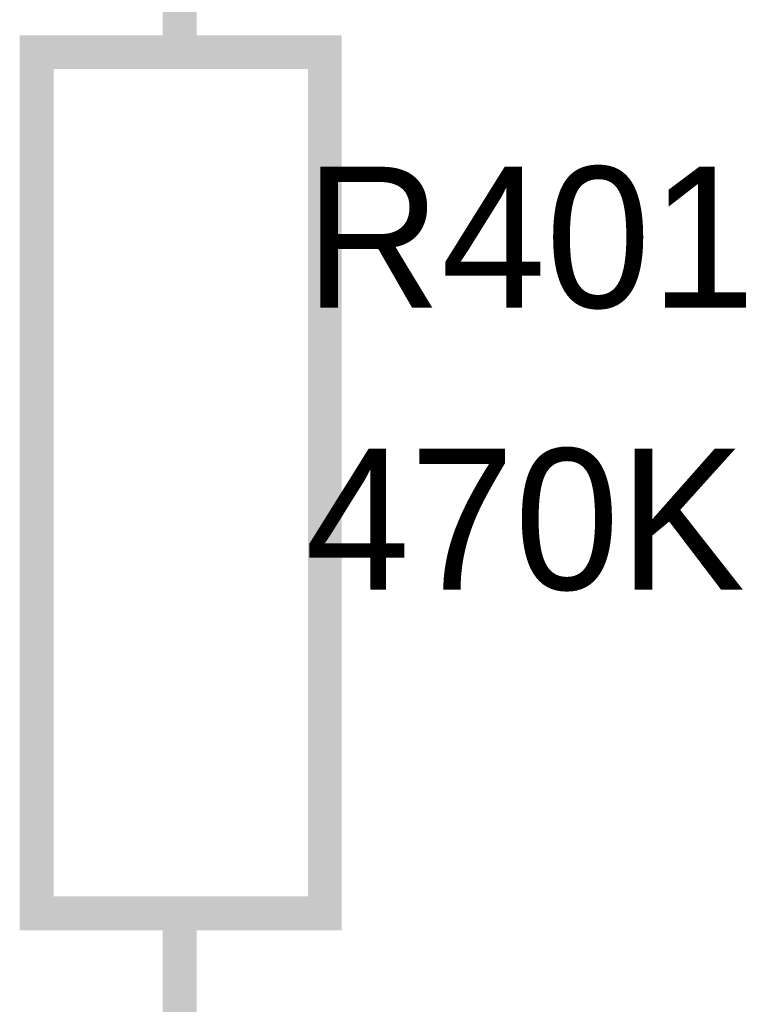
# Model space of a CAD drawing. Header units: inches. Extents: x 0 to 292, y 0 to 193.
# Tile 165 of 189: x 166.44 to 172.89, y 131.05 to 139.77. Entities that reach past the tile are written whole.
import ezdxf

# ---------------------------------------------------------------- set-up
doc = ezdxf.new("R2010")
doc.units = ezdxf.units.IN
doc.layers.add('Sheet', color=255, linetype='Continuous')

msp = doc.modelspace()

# ---------------------------------------------------------------- linework, layer by layer
at = {"layer": 'Sheet'}
for points in [[(167.8523, 139.4784, 0.2997, 0.2997, 0), (167.8523, 142.0123, 0.2997, 0.2997, 0)], [(167.8523, 131.8574, 0.2997, 0.2997, 0), (167.8523, 129.3041, 0.2997, 0.2997, 0)]]:
    msp.add_lwpolyline(points, format="xyseb", dxfattribs=at)
for points in [[(166.5858, 139.4784, 0.2997, 0.2997, 0), (169.1382, 139.4784, 0.2997, 0.2997, 0), (169.1382, 131.8574, 0.2997, 0.2997, 0), (166.5858, 131.8574, 0.2997, 0.2997, 0), (166.5858, 139.4784, 0.2997, 0.2997, 0)], [(166.5858, 139.4784, 0.0991, 0.0991, 0), (166.5858, 131.8574, 0.0991, 0.0991, 0), (169.1382, 131.8574, 0.0991, 0.0991, 0), (169.1382, 139.4784, 0.0991, 0.0991, 0), (166.5858, 139.4784, 0.0991, 0.0991, 0), (166.5858, 139.4784, 0.0991, 0.0991, 0)]]:
    msp.add_lwpolyline(points, format="xyseb", close=True, dxfattribs=at)

# ---------------------------------------------------------------- texts
for s, p in [('R401', (168.9629, 137.2174)), ('470K', (168.9629, 134.7226))]:
    msp.add_text(s, height=1.24743, dxfattribs=at).set_placement(p)

doc.saveas('drawing.dxf')
